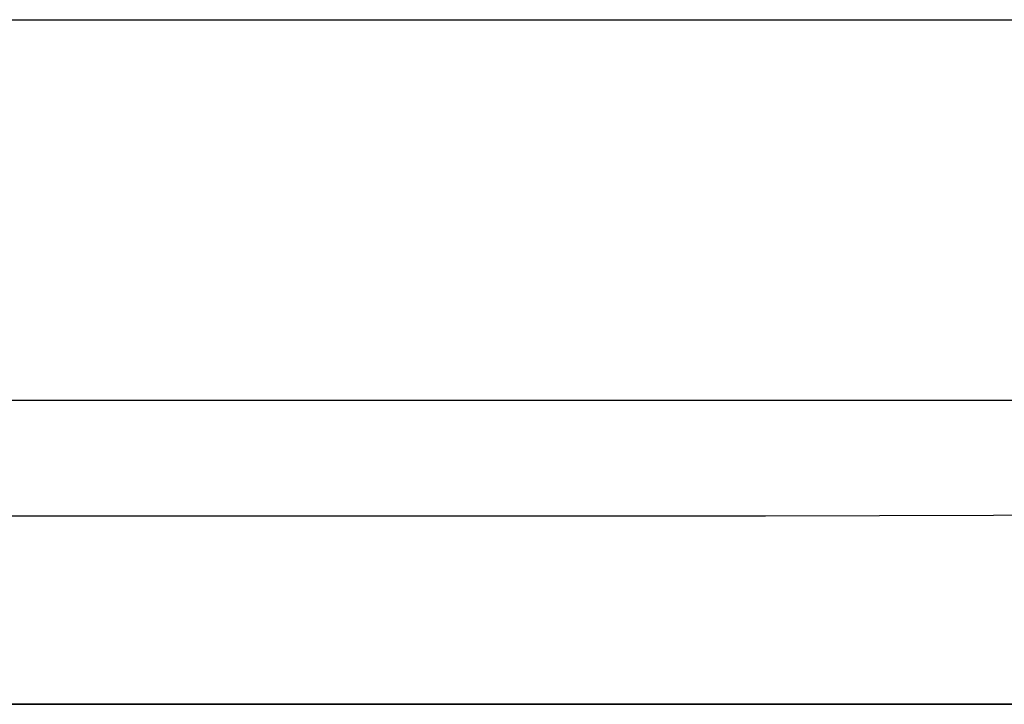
# Model space of a CAD drawing. Extents: x -71 to 52, y -13 to 68.
# Tile 17 of 81: x -1.83 to -0.39, y 44.25 to 45.25. Entities that reach past the tile are written whole.
import ezdxf

# ---------------------------------------------------------------- set-up
doc = ezdxf.new("R2010")
doc.units = 0
doc.header["$LTSCALE"] = 1.21
doc.header["$MEASUREMENT"] = 0
doc.layers.add('UNIT', color=7, linetype='CONTINUOUS')

msp = doc.modelspace()

# ---------------------------------------------------------------- linework, layer by layer
at = {"layer": 'UNIT', "linetype": 'Continuous'}
for p, q in [((-7.4213, 45.249), (4.7687, 45.249)), ((-8.1063, 44.693), (5.4537, 44.693)), ((-2.7313, 44.2483), (0.0787, 44.2483))]:
    msp.add_line(p, q, dxfattribs=at)
for points in [[(-8.9069, 44.5933), (-7.7421, 44.5735), (-6.5766, 44.5569), (-5.4104, 44.5436), (-4.2438, 44.5336), (-3.077, 44.527), (-1.9099, 44.5237), (-0.7428, 44.5237), (0.4243, 44.527), (1.5912, 44.5336), (2.7578, 44.5436), (3.9239, 44.5569), (5.0894, 44.5735), (6.2542, 44.5933)], [(0.0787, 44.2483), (-0.858, 44.2484), (-1.7947, 44.2484), (-2.7313, 44.2483)]]:
    msp.add_lwpolyline(points, dxfattribs=at)

doc.saveas('drawing.dxf')
